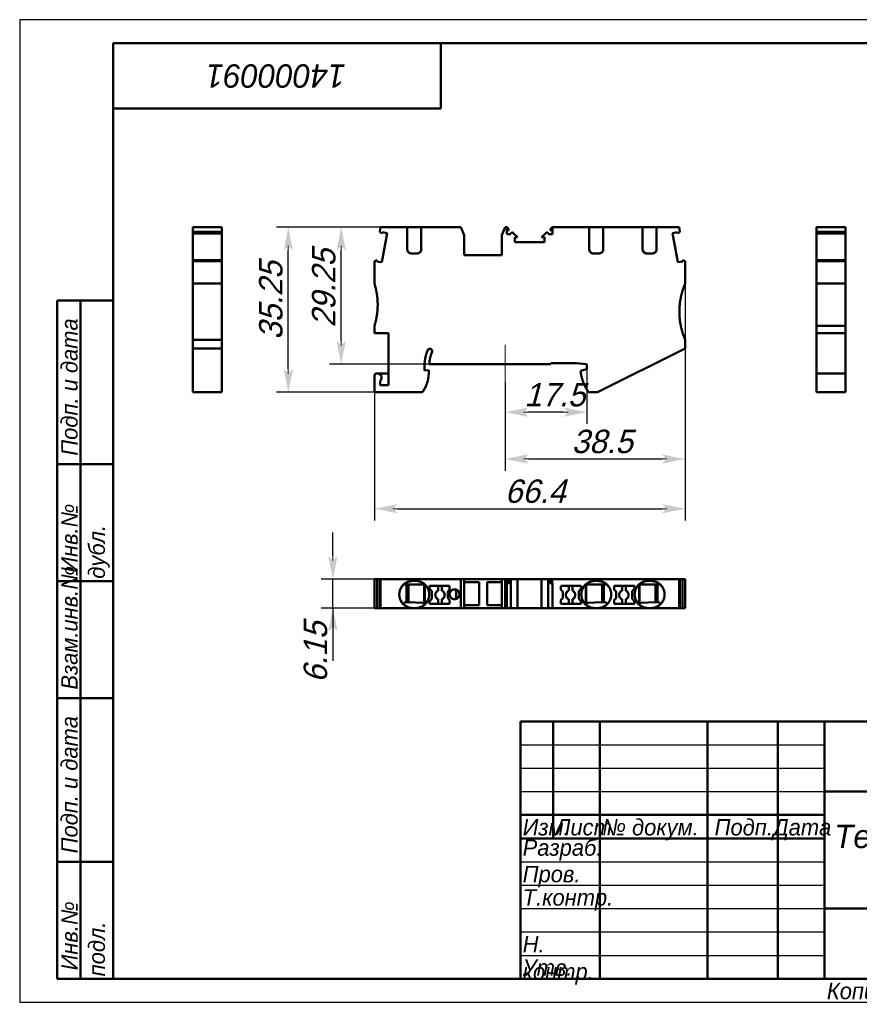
# Model space of a CAD drawing. Header units: millimetres. Extents: x 0 to 297, y 0 to 210.
# Tile 1 of 2: x 0 to 179, y 0 to 210. Entities that reach past the tile are written whole.
import ezdxf

# ---------------------------------------------------------------- set-up
doc = ezdxf.new("R2010")
doc.units = ezdxf.units.MM
doc.styles.add('TextStyle_1', font='T-FLEX Type A.TTF', dxfattribs={"oblique": 15, "height": 5})
doc.dimstyles.new('DIM_ST_1', dxfattribs={"dimtxt": 5, "dimasz": 5, "dimexe": 2.5, "dimexo": 0, "dimtad": 1, "dimrnd": 0.01, "dimdsep": 46, "dimtxsty": 'TextStyle_1', "dimblk": 'Arrow_3_C7_Status', "dimcen": 0.09, "dimclrd": 7, "dimclre": 7, "dimclrt": 7, "dimazin": 0, "dimtfac": 1, "dimtdec": 0, "dimtmove": 0, "dimatfit": 0, "dimldrblk": 'NONE', "dimfxl": 1, "dimtvp": 1, "dimtolj": 1, "dimarcsym": 0})
doc.dimstyles.new('DIM_ST_2', dxfattribs={"dimtxt": 5, "dimasz": 5, "dimexe": 2.5, "dimexo": 0, "dimtad": 1, "dimrnd": 0.01, "dimdsep": 46, "dimtxsty": 'TextStyle_1', "dimblk": 'Arrow_3_C7_Status', "dimcen": 0.09, "dimclrd": 7, "dimclre": 7, "dimclrt": 7, "dimazin": 0, "dimtfac": 1, "dimtdec": 0, "dimtmove": 0, "dimatfit": 0, "dimldrblk": 'NONE', "dimfxl": 1, "dimtvp": 1, "dimtolj": 1, "dimarcsym": 0})

# ---------------------------------------------------------------- blocks, each defined once
blk = doc.blocks.new('Arrow_3_C7_Status')
at = {"color": 7, "lineweight": 0, "flags": 128}
blk.add_lwpolyline([(-1, 0), (-0.8, 0)], dxfattribs=at)
at = {"color": 7}
blk.add_solid([(-1, -0.2), (0, 0), (-0.8, 0), (-1, 0.2)], dxfattribs=at)
blk = doc.blocks.new('*D5')
at = {"color": 7, "lineweight": -2}
for p, q in [((142.23, 153.58), (142.23, 102.97)), ((75.83, 130.38), (75.83, 102.97)), ((80.83, 105.47), (137.23, 105.47))]:
    blk.add_line(p, q, dxfattribs=at)
at = {"layer": 'Defpoints', "color": 0}
for p in [(142.23, 153.58), (75.83, 130.38), (142.23, 105.47)]:
    blk.add_point(p, dxfattribs=at)
at = {"color": 7, "lineweight": -2, "xscale": 5, "yscale": 5, "zscale": 5}
for p, rotation in [((75.83, 105.47), 180), ((142.23, 105.47), 360)]:
    blk.add_blockref('Arrow_3_C7_Status', p, dxfattribs=dict(at, rotation=rotation))
blk = doc.blocks.new('_None')
blk = doc.blocks.new('*D6')
at = {"color": 7, "lineweight": -2}
for p, q in [((85.83, 165.63), (54.91, 165.63)), ((57.41, 135.38), (57.41, 160.63)), ((75.83, 130.38), (54.91, 130.38))]:
    blk.add_line(p, q, dxfattribs=at)
at = {"layer": 'Defpoints', "color": 0}
for p in [(57.41, 165.63), (85.83, 165.63), (75.83, 130.38)]:
    blk.add_point(p, dxfattribs=at)
at = {"color": 7, "lineweight": -2, "xscale": 5, "yscale": 5, "zscale": 5}
for p, rotation in [((57.41, 165.63), 90), ((57.41, 130.38), 270)]:
    blk.add_blockref('Arrow_3_C7_Status', p, dxfattribs=dict(at, rotation=rotation))
blk = doc.blocks.new('*D7')
at = {"color": 7, "lineweight": -2}
for p, q in [((142.23, 153.58), (142.23, 113.6)), ((103.73, 132.43), (103.73, 113.6)), ((108.73, 116.1), (137.23, 116.1))]:
    blk.add_line(p, q, dxfattribs=at)
at = {"layer": 'Defpoints', "color": 0}
for p in [(142.23, 153.58), (103.73, 132.43), (142.23, 116.1)]:
    blk.add_point(p, dxfattribs=at)
at = {"color": 7, "lineweight": -2, "xscale": 5, "yscale": 5, "zscale": 5}
for p, rotation in [((103.73, 116.1), 180), ((142.23, 116.1), 360)]:
    blk.add_blockref('Arrow_3_C7_Status', p, dxfattribs=dict(at, rotation=rotation))
blk = doc.blocks.new('*D8')
at = {"color": 7, "lineweight": -2}
for p, q in [((121.23, 136.38), (121.23, 123.6)), ((103.73, 132.43), (103.73, 123.6)), ((116.23, 126.1), (108.73, 126.1))]:
    blk.add_line(p, q, dxfattribs=at)
at = {"layer": 'Defpoints', "color": 0}
for p in [(121.23, 136.38), (103.73, 132.43), (103.73, 126.1)]:
    blk.add_point(p, dxfattribs=at)
at = {"color": 7, "lineweight": -2, "xscale": 5, "yscale": 5, "zscale": 5, "rotation": 180}
blk.add_blockref('Arrow_3_C7_Status', (103.73, 126.1), dxfattribs=at)
at = {"color": 7, "lineweight": -2, "xscale": 5, "yscale": 5, "zscale": 5}
blk.add_blockref('Arrow_3_C7_Status', (121.23, 126.1), dxfattribs=at)
blk = doc.blocks.new('*D9')
at = {"color": 7, "lineweight": -2}
for p, q in [((85.83, 165.63), (66.22, 165.63)), ((68.72, 141.38), (68.72, 160.63)), ((87.53, 136.38), (66.22, 136.38))]:
    blk.add_line(p, q, dxfattribs=at)
at = {"layer": 'Defpoints', "color": 0}
for p in [(68.72, 165.63), (85.83, 165.63), (87.53, 136.38)]:
    blk.add_point(p, dxfattribs=at)
at = {"color": 7, "lineweight": -2, "xscale": 5, "yscale": 5, "zscale": 5}
for p, rotation in [((68.72, 165.63), 90.00000000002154), ((68.72, 136.38), 270.0000000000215)]:
    blk.add_blockref('Arrow_3_C7_Status', p, dxfattribs=dict(at, rotation=rotation))
blk = doc.blocks.new('*D10')
at = {"color": 7, "lineweight": -2}
for p, q in [((66.94, 95.38), (66.94, 100.38)), ((77.11, 90.38), (64.44, 90.38)), ((66.94, 84.23), (66.94, 90.38)), ((77.11, 84.23), (64.44, 84.23)), ((66.94, 84.23), (66.94, 72.92)), ((66.94, 79.23), (66.94, 74.23))]:
    blk.add_line(p, q, dxfattribs=at)
at = {"layer": 'Defpoints', "color": 0}
for p in [(66.94, 90.38), (77.11, 90.38), (77.11, 84.23)]:
    blk.add_point(p, dxfattribs=at)
at = {"color": 7, "lineweight": -2, "xscale": 5, "yscale": 5, "zscale": 5}
for p, rotation in [((66.94, 90.38), 270), ((66.94, 84.23), 90)]:
    blk.add_blockref('Arrow_3_C7_Status', p, dxfattribs=dict(at, rotation=rotation))
blk = doc.blocks.new('_FR1Страница_1')
at = {"color": 7, "lineweight": 25, "flags": 128}
for points in [[(0, 210), (0, 0)], [(297, 210), (0, 210)], [(107, 55), (172, 55)], [(107, 50), (172, 50)], [(107, 45), (172, 45)], [(107, 30), (172, 30)], [(107, 25), (172, 25)], [(107, 20), (172, 20)], [(107, 15), (172, 15)], [(107, 10), (172, 10)], [(0, 0), (297, 0)]]:
    blk.add_lwpolyline(points, dxfattribs=at)
at = {"color": 7, "lineweight": 50, "flags": 128}
for points in [[(20, 5), (20, 205)], [(20, 205), (292, 205)], [(90, 191), (90, 205)], [(20, 191), (90, 191)], [(8, 5), (8, 150)], [(8, 150), (20, 150)], [(13, 150), (13, 5)], [(8, 115), (20, 115)], [(8, 90), (20, 90)], [(20, 65), (8, 65)], [(107, 5), (107, 60)], [(107, 60), (292, 60)], [(114, 60), (114, 35)], [(124, 60), (124, 5)], [(147, 60), (147, 5)], [(162, 60), (162, 5)], [(172, 60), (172, 5)], [(172, 45), (292, 45)], [(107, 40), (172, 40)], [(107, 35), (172, 35)], [(8, 30), (20, 30)], [(172, 20), (292, 20)], [(20, 5), (8, 5)], [(292, 5), (20, 5)]]:
    blk.add_lwpolyline(points, dxfattribs=at)
at = {"color": 7}
for s, insert, char_height, width, attachment_point, rotation in [('\\pl0.5;{\\fT-FLEX Type A|b0|i1;\\l14000091 \\P}', (55, 198), 5, 72.5, 5, 180), ('\\pl0.5;{\\fT-FLEX Type A|b0|i1;\\l Подп. и дата\\P}', (8.875, 115), 3.5, 36.75, 1, 90), ('\\pl0.5;{\\fT-FLEX Type A|b0|i1;\\l\\P}', (16.5, 132.5), 3.5, 36.75, 5, 90), ('\\pl0.5;{\\fT-FLEX Type A|b0|i1;\\l Инв.№ дубл.\\P}', (8.875, 90), 3.5, 26.75, 1, 90), ('\\pl0.5;{\\fT-FLEX Type A|b0|i1;\\l\\P}', (16.5, 102.5), 3.5, 26.75, 5, 90), ('\\pl0.5;{\\fT-FLEX Type A|b0|i1;\\l Взам.инв.№\\P}', (8.875, 65), 3.5, 26.75, 1, 90), ('\\pl0.5;{\\fT-FLEX Type A|b0|i1;\\l\\P}', (16.5, 77.5), 3.5, 26.75, 5, 90), ('\\pl0.5;{\\fT-FLEX Type A|b0|i1;\\l Подп. и дата\\P}', (8.875, 30), 3.5, 36.75, 1, 90), ('\\pl0.5;{\\fT-FLEX Type A|b0|i1;\\l\\P}', (16.5, 47.5), 3.5, 36.75, 5, 90), ('\\pl0.5;{\\fT-FLEX Type A|b0|i1;\\l Инв.№ подл.\\P}', (8.875, 5), 3.5, 26.75, 1, 90), ('\\pl0.5;{\\fT-FLEX Type A|b0|i1;\\l\\H0.857143x;\\P}', (16.5, 17.5), 3.5, 26.75, 5, 90)]:
    blk.add_mtext(s, dxfattribs=dict(at, insert=insert, char_height=char_height, width=width, attachment_point=attachment_point, rotation=rotation))
at = {"color": 7, "char_height": 3.5}
for s, insert, width, attachment_point in [('{\\fT-FLEX Type A|b0|i1;\\l\\P}', (110.5, 59.125), 8.75, 2), ('{\\fT-FLEX Type A|b0|i1;\\l\\P}', (114, 59.125), 11.75, 1), ('{\\fT-FLEX Type A|b0|i1;\\l \\P}', (124, 59.125), 24.75, 1), ('{\\fT-FLEX Type A|b0|i1;\\l\\P}', (162, 59.125), 11.75, 1), ('{\\fT-FLEX Type A|b0|i1;\\l\\fT-FLEX Type A|b0|i0;\\P}', (110.5, 54.125), 8.75, 2), ('{\\fT-FLEX Type A|b0|i1;\\l\\P}', (114, 54.125), 11.75, 1), ('{\\fT-FLEX Type A|b0|i1;\\l \\P}', (124, 54.125), 24.75, 1), ('{\\fT-FLEX Type A|b0|i1;\\l\\P}', (162, 54.125), 11.75, 1), ('{\\fT-FLEX Type A|b0|i1;\\l\\P}', (110.5, 49.125), 8.75, 2), ('{\\fT-FLEX Type A|b0|i1;\\l\\P}', (114, 49.125), 11.75, 1), ('{\\fT-FLEX Type A|b0|i1;\\l \\P}', (124, 49.125), 24.75, 1), ('{\\fT-FLEX Type A|b0|i1;\\l\\P}', (162, 49.125), 11.75, 1), ('{\\fT-FLEX Type A|b0|i1;\\l \\P}', (110.5, 44.125), 8.75, 2), ('{\\fT-FLEX Type A|b0|i1;\\l\\P}', (114, 44.125), 11.75, 1), ('{\\fT-FLEX Type A|b0|i1;\\l \\P}', (124, 44.125), 24.75, 1), ('{\\fT-FLEX Type A|b0|i1;\\l\\P}', (162, 44.125), 11.75, 1), ('\\pl0.5;{\\fT-FLEX Type A|b0|i1;\\lИзм.\\H0.857143x;\\P}', (107, 39.125), 8.75, 1), ('\\pl0.5;{\\fT-FLEX Type A|b0|i1;\\lЛист\\fT-FLEX Type A|b0|i0;\\H0.857143x;\\P}', (114, 39.125), 11.75, 1), ('\\pl0.5;{\\fT-FLEX Type A|b0|i1;\\l№ докум.\\P}', (124, 39.125), 24.75, 1), ('\\pl0.5;{\\fT-FLEX Type A|b0|i1;\\lПодп.\\P}', (154.5, 39.125), 16.75, 2), ('\\pl0.5;{\\fT-FLEX Type A|b0|i1;\\lДата\\fT-FLEX Type A|b0|i0;\\H0.857143x;\\P}', (167, 39.125), 11.75, 2), ('\\pl0.5;{\\fT-FLEX Type A|b0|i1;\\lРазраб.\\P}', (107, 32.5), 18.75, 4), ('\\pl0.5;{\\fT-FLEX Type A|b0|i1;\\l\\P}', (124, 34.125), 24.75, 1), ('\\pl0.5;{\\fT-FLEX Type A|b0|i1;\\l\\H0.857143x;\\P}', (162, 34.125), 11.75, 1), ('\\pl0.5;{\\fT-FLEX Type A|b0|i1;\\lПров.\\P}', (107, 29.125), 18.75, 1), ('\\pl0.5;{\\fT-FLEX Type A|b0|i1;\\l\\P}', (124, 29.125), 24.75, 1), ('\\pl0.5;{\\fT-FLEX Type A|b0|i1;\\l\\P}', (162, 29.125), 11.75, 1), ('\\pl0.5;{\\fT-FLEX Type A|b0|i1;\\lТ.контр.\\P}', (107, 24.125), 18.75, 1), ('\\pl0.5;{\\fT-FLEX Type A|b0|i1;\\l\\P}', (124, 24.125), 24.75, 1), ('\\pl0.5;{\\fT-FLEX Type A|b0|i1;\\l\\H0.857143x;\\P}', (162, 24.125), 11.75, 1), ('\\pl0.5;{\\fT-FLEX Type A|b0|i1;\\l\\P}', (107, 19.125), 18.75, 1), ('\\pl0.5;{\\fT-FLEX Type A|b0|i1;\\l\\P}', (124, 19.125), 24.75, 1), ('\\pl0.5;{\\fT-FLEX Type A|b0|i1;\\l\\P}', (162, 19.125), 11.75, 1), ('\\pl0.5;{\\fT-FLEX Type A|b0|i1;\\lН. контр.\\P}', (107, 14.125), 18.75, 1), ('\\pl0.5;{\\fT-FLEX Type A|b0|i1;\\l\\P}', (124, 14.125), 24.75, 1), ('\\pl0.5;{\\fT-FLEX Type A|b0|i1;\\l\\H0.857143x;\\P}', (162, 14.125), 11.75, 1), ('\\pl0.5;{\\fT-FLEX Type A|b0|i1;\\lУтв.\\P}', (107, 9.125), 18.75, 1), ('\\pl0.5;{\\fT-FLEX Type A|b0|i1;\\l\\P}', (124, 9.125), 24.75, 1), ('\\pl0.5;{\\fT-FLEX Type A|b0|i1;\\l\\H0.857143x;\\P}', (162, 9.125), 11.75, 1), ('\\pl0.5;{\\fT-FLEX Type A|b0|i1;\\lКопировал\\P}', (172, 4.125), 23.566, 1)]:
    blk.add_mtext(s, dxfattribs=dict(at, insert=insert, width=width, attachment_point=attachment_point))
at = {"color": 7, "insert": (207, 32.5), "char_height": 5, "width": 72.5, "attachment_point": 5, "line_spacing_factor": 0.692771}
blk.add_mtext('\\pl0.5;{\\fT-FLEX Type A|b0|i1;\\lТехнический чертеж\\PКНБ 4-3-С\\P}', dxfattribs=at)
blk = doc.blocks.new('Страница_1')
at = {"color": 7, "lineweight": 50, "flags": 128}
for points in [[(37.024, 165.633), (37.024, 164.681)], [(43.174, 165.633), (37.024, 165.633)], [(43.174, 164.681), (37.024, 164.681)], [(37.024, 164.288), (37.024, 164.681)], [(43.174, 164.288), (37.024, 164.288)], [(37.024, 158.6), (37.024, 164.283)], [(43.174, 164.681), (43.174, 165.633)], [(43.174, 164.288), (43.174, 164.681)], [(43.174, 158.6), (43.174, 164.283)], [(76.94, 164.681), (77.108, 165.633)], [(77.408, 164.288), (76.94, 164.681)], [(82.827, 165.633), (77.108, 165.633)], [(77.408, 164.288), (77.455, 164.556)], [(77.411, 158.141), (78.51, 164.37)], [(78.51, 164.37), (77.455, 164.556)], [(82.827, 160.954), (82.827, 165.633)], [(84.027, 165.633), (82.855, 165.633)], [(84.627, 165.633), (84.027, 165.633)], [(84.627, 165.633), (85.799, 165.633)], [(85.827, 165.633), (85.827, 160.954)], [(94.309, 165.633), (85.827, 165.633)], [(94.309, 165.633), (95.027, 163.933)], [(103.027, 163.933), (103.746, 165.633)], [(103.746, 165.633), (104.077, 165.633)], [(104.077, 164.183), (104.077, 165.633)], [(104.077, 165.633), (104.179, 165.633)], [(104.634, 164.983), (104.077, 164.983)], [(104.987, 164.183), (104.077, 164.183)], [(104.179, 165.633), (104.634, 164.983)], [(106.411, 163.483), (105.499, 164.395)], [(111.543, 163.483), (112.455, 164.395)], [(113.877, 164.183), (112.968, 164.183)], [(113.321, 164.983), (113.776, 165.633)], [(113.877, 164.983), (113.321, 164.983)], [(113.776, 165.633), (113.877, 165.633)], [(113.877, 165.633), (113.877, 164.183)], [(113.877, 165.633), (121.727, 165.633)], [(121.727, 165.633), (121.727, 160.954)], [(122.927, 165.633), (121.727, 165.633)], [(122.927, 165.633), (123.527, 165.633)], [(123.527, 165.633), (124.727, 165.633)], [(124.727, 165.633), (133.127, 165.633)], [(124.727, 160.954), (124.727, 165.633)], [(133.127, 165.633), (133.127, 160.954)], [(134.327, 165.633), (133.127, 165.633)], [(134.327, 165.633), (134.927, 165.633)], [(134.927, 165.633), (136.127, 165.633)], [(136.127, 165.633), (140.947, 165.633)], [(136.127, 160.954), (136.127, 165.633)], [(140.599, 164.556), (139.545, 164.37)], [(140.643, 158.141), (139.545, 164.37)], [(140.646, 164.288), (140.599, 164.556)], [(140.646, 164.288), (141.114, 164.681)], [(140.947, 165.633), (141.114, 164.681)], [(170.322, 165.633), (170.322, 164.681)], [(170.322, 165.633), (176.472, 165.633)], [(170.322, 164.681), (170.322, 164.288)], [(170.322, 164.681), (176.472, 164.681)], [(170.322, 164.288), (176.472, 164.288)], [(170.322, 164.283), (170.322, 158.6)], [(176.472, 164.681), (176.472, 165.633)], [(176.472, 164.288), (176.472, 164.681)], [(176.472, 158.6), (176.472, 164.283)], [(95.027, 163.933), (95.027, 159.633)], [(103.027, 159.633), (103.027, 163.933)], [(106.411, 163.483), (105.802, 163.483)], [(105.802, 163.483), (105.802, 162.433)], [(105.802, 162.433), (112.152, 162.433)], [(111.543, 163.483), (112.152, 163.483)], [(112.152, 162.433), (112.152, 163.483)], [(84.906, 160.033), (83.748, 160.033)], [(84.996, 160.033), (84.627, 160.033)], [(122.648, 160.033), (123.806, 160.033)], [(122.648, 160.033), (122.927, 160.033)], [(123.527, 160.033), (122.927, 160.033)], [(134.327, 160.033), (133.958, 160.033)], [(134.048, 160.033), (135.206, 160.033)], [(37.024, 158.385), (37.024, 158.595)], [(37.024, 158.595), (43.174, 158.595)], [(37.024, 158.385), (37.024, 153.583)], [(43.174, 158.385), (37.024, 158.385)], [(43.174, 158.385), (43.174, 158.595)], [(43.174, 153.583), (43.174, 158.385)], [(75.827, 158.385), (76.404, 158.595)], [(75.827, 153.583), (75.827, 158.385)], [(76.404, 158.595), (76.357, 158.327)], [(76.357, 158.327), (77.411, 158.141)], [(103.027, 159.633), (95.027, 159.633)], [(140.643, 158.141), (141.697, 158.327)], [(142.227, 158.385), (141.65, 158.595)], [(141.65, 158.595), (141.697, 158.327)], [(142.227, 158.385), (142.227, 153.583)], [(170.322, 158.595), (170.322, 158.385)], [(176.472, 158.595), (170.322, 158.595)], [(170.322, 158.385), (176.472, 158.385)], [(170.322, 158.385), (170.322, 153.583)], [(176.472, 158.385), (176.472, 158.595)], [(176.472, 153.583), (176.472, 158.385)], [(37.024, 153.583), (37.024, 141.583)], [(43.174, 153.583), (37.024, 153.583)], [(43.174, 153.583), (43.174, 141.583)], [(43.174, 151.402), (43.174, 151.556)], [(170.322, 153.583), (176.472, 153.583)], [(170.322, 149.083), (170.322, 153.583)], [(170.322, 152.068), (170.322, 152.684)], [(170.322, 150.704), (170.322, 152.068)], [(176.472, 149.083), (176.472, 153.583)], [(43.174, 150.97), (43.174, 151.002)], [(170.322, 150.082), (170.322, 150.695)], [(170.322, 144.583), (170.322, 149.083)], [(176.472, 144.583), (176.472, 149.083)], [(75.827, 142.983), (75.827, 144.583)], [(170.322, 144.583), (170.322, 142.983)], [(170.322, 144.583), (176.472, 144.583)], [(176.472, 142.983), (176.472, 144.583)], [(37.024, 141.583), (37.024, 139.719)], [(43.174, 141.583), (37.024, 141.583)], [(43.174, 139.719), (43.174, 141.583)], [(78.827, 142.983), (75.827, 142.983)], [(78.827, 131.883), (78.827, 142.983)], [(142.227, 141.583), (142.227, 139.719)], [(170.322, 134.383), (170.322, 142.983)], [(170.322, 142.983), (176.472, 142.983)], [(176.472, 134.388), (176.472, 142.983)], [(43.174, 139.719), (37.024, 139.719)], [(37.024, 130.383), (37.024, 139.719)], [(43.174, 130.383), (43.174, 139.719)], [(123.498, 130.383), (142.227, 139.719)], [(86.527, 136.083), (86.527, 135.005)], [(86.527, 135.005), (87.427, 135.083)], [(87.427, 134.527), (87.427, 135.083)], [(87.533, 136.383), (113.527, 136.383)], [(113.527, 136.383), (113.527, 136.583)], [(118.941, 136.583), (113.527, 136.583)], [(121.227, 136.383), (118.941, 136.583)], [(121.227, 135.283), (119.872, 134.92)], [(121.227, 136.383), (121.227, 135.283)], [(75.827, 130.383), (75.827, 133.883)], [(76.327, 134.383), (76.427, 134.383)], [(78.827, 134.383), (76.427, 134.383)], [(77.027, 131.883), (77.027, 132.812)], [(176.472, 134.383), (170.322, 134.383)], [(170.322, 133.883), (170.322, 134.383)], [(170.322, 133.883), (170.322, 130.383)], [(176.472, 133.883), (176.472, 134.383)], [(176.472, 130.383), (176.472, 133.883)], [(78.827, 131.883), (77.027, 131.883)], [(43.174, 130.383), (37.024, 130.383)], [(86.069, 130.383), (75.827, 130.383)], [(123.498, 130.383), (121.586, 130.383)], [(170.322, 130.383), (176.472, 130.383)], [(76.404, 90.383), (75.827, 90.383)], [(75.827, 90.383), (75.827, 84.233)], [(76.404, 84.233), (76.404, 90.383)], [(76.409, 90.383), (76.935, 90.383)], [(77.108, 90.383), (76.94, 90.383)], [(76.94, 90.383), (76.94, 84.233)], [(94.309, 90.383), (77.108, 90.383)], [(77.108, 90.383), (77.108, 84.233)], [(82.027, 89.233), (84.627, 89.233)], [(82.677, 89.233), (82.677, 85.454)], [(82.827, 89.233), (82.827, 85.449)], [(83.077, 89.233), (83.077, 85.44)], [(84.627, 90.033), (84.027, 90.033)], [(84.627, 89.233), (85.827, 89.233)], [(85.827, 89.233), (86.565, 89.233)], [(86.458, 89.233), (86.458, 85.325)], [(91.877, 88.958), (87.577, 88.958)], [(87.577, 88.958), (87.577, 88.447)], [(87.577, 88.447), (88.077, 87.851)], [(89.427, 87.95), (89.427, 88.958)], [(90.227, 88.958), (90.227, 87.95)], [(91.877, 88.141), (91.877, 88.958)], [(94.309, 90.383), (94.309, 84.233)], [(95.027, 90.383), (94.309, 90.383)], [(103.027, 90.383), (95.027, 90.383)], [(95.027, 84.233), (95.027, 90.383)], [(98.177, 89.733), (95.027, 89.733)], [(98.177, 84.883), (98.177, 89.733)], [(99.877, 89.733), (99.877, 84.883)], [(103.027, 89.733), (99.877, 89.733)], [(103.746, 90.383), (103.027, 90.383)], [(103.027, 84.233), (103.027, 90.383)], [(103.746, 90.383), (103.746, 84.233)], [(104.179, 90.383), (103.746, 90.383)], [(104.077, 89.583), (104.179, 89.583)], [(104.077, 84.233), (104.077, 89.583)], [(104.634, 90.383), (104.179, 90.383)], [(104.179, 90.383), (104.179, 89.583)], [(104.179, 89.583), (104.634, 89.583)], [(104.634, 90.383), (104.634, 89.583)], [(104.987, 90.383), (104.634, 90.383)], [(104.982, 90.383), (104.95, 90.383)], [(105.287, 90.383), (104.987, 90.383)], [(104.987, 84.233), (104.987, 90.383)], [(105.499, 90.383), (105.287, 90.383)], [(106.411, 90.383), (105.499, 90.383)], [(106.411, 84.233), (106.411, 90.383)], [(106.416, 90.383), (111.538, 90.383)], [(111.543, 90.383), (111.543, 84.233)], [(112.455, 90.383), (111.543, 90.383)], [(112.455, 90.383), (112.968, 90.383)], [(112.46, 90.383), (112.858, 90.383)], [(112.858, 90.383), (112.963, 90.383)], [(112.968, 84.233), (112.968, 90.383)], [(113.316, 90.383), (112.968, 90.383)], [(113.321, 90.383), (113.321, 89.583)], [(113.776, 90.383), (113.321, 90.383)], [(113.321, 89.583), (113.776, 89.583)], [(113.776, 90.383), (113.776, 89.583)], [(140.947, 90.383), (113.776, 90.383)], [(113.776, 89.583), (113.877, 89.583)], [(113.877, 84.233), (113.877, 89.583)], [(119.977, 88.958), (115.677, 88.958)], [(115.677, 88.958), (115.677, 88.141)], [(117.327, 87.95), (117.327, 88.958)], [(118.127, 88.958), (118.127, 87.95)], [(119.477, 87.851), (119.977, 88.447)], [(119.977, 88.447), (119.977, 88.958)], [(121.727, 89.233), (120.989, 89.233)], [(121.097, 89.233), (121.097, 85.325)], [(122.927, 89.233), (121.727, 89.233)], [(122.927, 90.033), (123.527, 90.033)], [(125.527, 89.233), (122.927, 89.233)], [(124.477, 89.233), (124.477, 85.44)], [(124.727, 89.233), (124.727, 85.449)], [(124.877, 89.233), (124.877, 85.454)], [(127.077, 88.958), (127.077, 88.141)], [(131.377, 88.958), (127.077, 88.958)], [(128.727, 87.95), (128.727, 88.958)], [(129.527, 88.958), (129.527, 87.95)], [(130.877, 87.851), (131.377, 88.447)], [(131.377, 88.447), (131.377, 88.958)], [(133.127, 89.233), (132.389, 89.233)], [(132.497, 89.233), (132.497, 85.325)], [(134.327, 89.233), (133.127, 89.233)], [(134.327, 90.033), (134.927, 90.033)], [(136.927, 89.233), (134.327, 89.233)], [(135.877, 89.233), (135.877, 85.44)], [(136.127, 89.233), (136.127, 85.449)], [(136.277, 89.233), (136.277, 85.454)], [(140.947, 90.383), (140.947, 84.233)], [(141.114, 90.383), (140.947, 90.383)], [(141.114, 90.383), (141.114, 84.233)], [(141.119, 90.383), (141.645, 90.383)], [(142.227, 90.383), (141.65, 90.383)], [(141.65, 84.233), (141.65, 90.383)], [(142.227, 90.383), (142.227, 84.233)], [(88.077, 87.851), (88.077, 86.215)], [(91.477, 87.741), (91.877, 88.141)], [(91.477, 86.38), (91.477, 87.741)], [(91.877, 85.98), (91.477, 86.38)], [(93.304, 86.203), (93.304, 88.163)], [(115.677, 88.141), (116.077, 87.741)], [(116.077, 86.38), (115.677, 85.98)], [(116.077, 87.741), (116.077, 86.38)], [(119.477, 86.215), (119.477, 87.851)], [(127.077, 88.141), (127.477, 87.741)], [(127.477, 86.38), (127.077, 85.98)], [(127.477, 87.741), (127.477, 86.38)], [(130.877, 86.215), (130.877, 87.851)], [(75.827, 84.233), (76.404, 84.233)], [(76.409, 84.233), (76.935, 84.233)], [(76.94, 84.233), (77.108, 84.233)], [(82.827, 84.233), (77.108, 84.233)], [(82.358, 85.464), (81.977, 85.083)], [(82.358, 85.464), (84.627, 85.387)], [(82.827, 84.493), (82.827, 84.233)], [(83.748, 84.233), (82.827, 84.233)], [(83.748, 84.247), (83.766, 84.245)], [(84.906, 84.233), (83.748, 84.233)], [(84.888, 84.245), (83.766, 84.245)], [(84.627, 85.387), (86.028, 85.34)], [(84.888, 84.245), (84.906, 84.247)], [(85.827, 84.233), (84.906, 84.233)], [(85.827, 84.233), (85.827, 84.493)], [(94.309, 84.233), (85.827, 84.233)], [(86.028, 85.34), (86.562, 85.322)], [(88.077, 86.215), (87.577, 85.619)], [(87.577, 85.619), (87.577, 85.108)], [(87.577, 85.108), (91.877, 85.108)], [(89.427, 85.108), (89.427, 86.117)], [(90.227, 86.117), (90.227, 85.108)], [(91.877, 85.108), (91.877, 85.98)], [(94.309, 84.233), (95.027, 84.233)], [(95.027, 84.883), (98.177, 84.883)], [(103.027, 84.233), (95.027, 84.233)], [(99.877, 84.883), (103.027, 84.883)], [(103.027, 84.233), (103.746, 84.233)], [(103.746, 84.233), (104.077, 84.233)], [(104.987, 84.233), (104.077, 84.233)], [(105.287, 84.233), (104.987, 84.233)], [(105.499, 84.233), (105.287, 84.233)], [(106.411, 84.233), (105.499, 84.233)], [(106.416, 84.233), (111.538, 84.233)], [(111.543, 84.233), (112.455, 84.233)], [(112.455, 84.233), (112.968, 84.233)], [(113.877, 84.233), (112.968, 84.233)], [(113.877, 84.233), (121.727, 84.233)], [(115.677, 85.98), (115.677, 85.108)], [(115.677, 85.108), (119.977, 85.108)], [(117.327, 85.108), (117.327, 86.117)], [(118.127, 86.117), (118.127, 85.108)], [(119.977, 85.619), (119.477, 86.215)], [(119.977, 85.108), (119.977, 85.619)], [(121.526, 85.34), (120.993, 85.322)], [(122.927, 85.387), (121.526, 85.34)], [(121.727, 84.233), (121.727, 84.493)], [(121.727, 84.233), (122.648, 84.233)], [(122.666, 84.245), (122.648, 84.247)], [(122.648, 84.233), (123.806, 84.233)], [(122.666, 84.245), (123.788, 84.245)], [(125.196, 85.464), (122.927, 85.387)], [(123.788, 84.245), (123.806, 84.247)], [(123.806, 84.233), (124.727, 84.233)], [(124.727, 84.493), (124.727, 84.233)], [(124.727, 84.233), (133.127, 84.233)], [(125.196, 85.464), (125.578, 85.083)], [(127.077, 85.98), (127.077, 85.108)], [(127.077, 85.108), (131.377, 85.108)], [(128.727, 85.108), (128.727, 86.117)], [(129.527, 86.117), (129.527, 85.108)], [(131.377, 85.619), (130.877, 86.215)], [(131.377, 85.108), (131.377, 85.619)], [(132.926, 85.34), (132.393, 85.322)], [(134.327, 85.387), (132.926, 85.34)], [(133.127, 84.233), (133.127, 84.493)], [(133.127, 84.233), (134.048, 84.233)], [(134.066, 84.245), (134.048, 84.247)], [(134.048, 84.233), (135.206, 84.233)], [(135.188, 84.245), (134.066, 84.245)], [(136.596, 85.464), (134.327, 85.387)], [(135.188, 84.245), (135.206, 84.247)], [(135.206, 84.233), (136.127, 84.233)], [(136.127, 84.493), (136.127, 84.233)], [(136.127, 84.233), (140.947, 84.233)], [(136.596, 85.464), (136.978, 85.083)], [(140.947, 84.233), (141.114, 84.233)], [(141.119, 84.233), (141.645, 84.233)], [(142.227, 84.233), (141.65, 84.233)]]:
    blk.add_lwpolyline(points, dxfattribs=at)
at = {"color": 7, "linetype": 'Continuous', "lineweight": 50, "const_width": 0.5}
for points in [[(105.287, 164.483, 0.4142115), (104.987, 164.183, 0.4142115)], [(105.499, 164.395, 0.1989123), (105.287, 164.483, 0.1989123)], [(112.968, 164.183, 0.6681786), (112.455, 164.395, 0.6681786)], [(82.827, 160.954, 0.4142136), (83.748, 160.033, 0.4142136)], [(84.906, 160.033, 0.4142136), (85.827, 160.954, 0.4142136)], [(121.727, 160.954, 0.4142136), (122.648, 160.033, 0.4142136)], [(123.806, 160.033, 0.4142136), (124.727, 160.954, 0.4142136)], [(133.127, 160.954, 0.4142136), (134.048, 160.033, 0.4142136)], [(135.206, 160.033, 0.4142136), (136.127, 160.954, 0.4142136)], [(76.518, 149.083, 0.0763208), (75.827, 153.583, 0.0763208)], [(142.227, 153.583, 0.2087122), (142.227, 141.583, 0.2087122)], [(75.827, 144.583, 0.0763208), (76.518, 149.083, 0.0763208)], [(87.186, 139.323, 0.1005988), (86.527, 136.083, 0.1005988)], [(88.146, 139.128, 0.8171917), (87.186, 139.323, 0.8171917)], [(88.106, 138.933, 0.0902283), (87.533, 136.383, 0.0902283)], [(88.106, 138.933, 0.1005988), (88.146, 139.128, 0.1005988)], [(86.069, 130.383, 0.1597012), (87.427, 134.527, 0.1597012)], [(119.872, 134.92, 0.1297794), (121.586, 130.383, 0.1297794)], [(76.327, 134.383, 0.4142136), (75.827, 133.883, 0.4142136)], [(77.327, 133.483, 0.4142135), (76.427, 134.383, 0.4142135)], [(77.027, 132.812, 0.2134218), (77.327, 133.483, 0.2134218)], [(84.027, 90.033, 0.8065861), (82.827, 84.493, 0.8065861)], [(87.527, 87.133, 0.4142135), (84.627, 90.033, 0.4142135)], [(86.565, 89.233, 0.0028389), (86.551, 87.133, 0.0028389)], [(92.927, 88.233, 1), (92.927, 86.133, 1)], [(92.927, 86.133, 1), (92.927, 88.233, 1)], [(122.927, 90.033, 0.4142135), (120.027, 87.133, 0.4142135)], [(121.004, 87.133, 0.0028399), (120.989, 89.233, 0.0028399)], [(124.727, 84.493, 0.8065861), (123.527, 90.033, 0.8065861)], [(134.327, 90.033, 0.4142135), (131.427, 87.133, 0.4142135)], [(132.404, 87.133, 0.0028399), (132.389, 89.233, 0.0028399)], [(136.127, 84.493, 0.8065861), (134.927, 90.033, 0.8065861)], [(85.827, 84.493, 0.2941104), (87.527, 87.133, 0.2941104)], [(86.551, 87.133, 0.0026462), (86.562, 85.322, 0.0026462)], [(89.427, 87.95, 0.6546537), (89.427, 86.117, 0.6546537)], [(90.227, 86.117, 0.6546537), (90.227, 87.95, 0.6546537)], [(117.327, 87.95, 0.6546537), (117.327, 86.117, 0.6546537)], [(118.727, 87.033, 0.2982166), (118.127, 87.95, 0.2982166)], [(118.127, 86.117, 0.2982166), (118.727, 87.033, 0.2982166)], [(120.027, 87.133, 0.2941104), (121.727, 84.493, 0.2941104)], [(120.993, 85.322, 0.0026469), (121.004, 87.133, 0.0026469)], [(128.727, 87.95, 0.6546537), (128.727, 86.117, 0.6546537)], [(130.127, 87.033, 0.2982166), (129.527, 87.95, 0.2982166)], [(129.527, 86.117, 0.2982166), (130.127, 87.033, 0.2982166)], [(131.427, 87.133, 0.2941104), (133.127, 84.493, 0.2941104)], [(132.393, 85.322, 0.0026469), (132.404, 87.133, 0.0026469)], [(82.827, 84.493, 0.0826695), (83.748, 84.247, 0.0826695)], [(84.906, 84.247, 0.0826764), (85.827, 84.493, 0.0826764)], [(121.727, 84.493, 0.0827498), (122.648, 84.247, 0.0827498)], [(123.806, 84.247, 0.0827498), (124.727, 84.493, 0.0827498)], [(133.127, 84.493, 0.0827498), (134.048, 84.247, 0.0827498)], [(135.206, 84.247, 0.0827498), (136.127, 84.493, 0.0827498)]]:
    blk.add_lwpolyline(points, format="xyb", dxfattribs=at)
at = {"color": 7, "lineweight": 18, "flags": 128}
blk.add_lwpolyline([(103.727, 140.518), (103.727, 132.428)], dxfattribs=at)
blk.add_lwpolyline([(103.727, 140.518), (103.727, 132.428)], dxfattribs=at)
blk.add_blockref('_FR1Страница_1', (0, 0))
at = {"color": 7, "style": 'TextStyle_1', "oblique": 15}
for s, p in [('29.25', (67.467, 144.221)), ('35.25', (56.157, 141.576)), ('6.15', (65.69, 68.273))]:
    blk.add_text(s, height=5, rotation=90, dxfattribs=at).set_placement(p)
for s, p in [('17.5', (107.832, 127.348)), ('38.5', (117.975, 117.348)), ('66.4', (103.67, 106.718))]:
    blk.add_text(s, height=5, dxfattribs=at).set_placement(p)
for base, p1, p2, angle, dimstyle, picture, middle in [((57.407, 165.633), (75.827, 130.383), (85.827, 165.633), 90, 'DIM_ST_2', '*D6', (57.407, 148.008)), ((68.717, 165.633), (87.533, 136.383), (85.827, 165.633), 90, 'DIM_ST_2', '*D9', (68.717, 151.008)), ((103.727, 126.098), (121.227, 136.383), (103.727, 132.428), 180, 'DIM_ST_1', '*D8', (112.477, 126.098)), ((66.94, 90.383), (77.108, 84.233), (77.108, 90.383), 90, 'DIM_ST_2', '*D10', (66.94, 72.918))]:
    dim = blk.add_linear_dim(base=base, p1=p1, p2=p2, angle=angle, text=' ', dimstyle=dimstyle)
    dim.commit()
    dim.dimension.update_dxf_attribs({"geometry": picture, "text_midpoint": middle, "dimtype": 160})
for base, p1, dimstyle, picture, middle in [((142.227, 105.468), (75.827, 130.383), 'DIM_ST_1', '*D5', (109.027, 105.468)), ((142.227, 116.098), (103.727, 132.428), 'DIM_ST_2', '*D7', (122.977, 116.098))]:
    dim = blk.add_linear_dim(base=base, p1=p1, p2=(142.227, 153.583), text=' ', dimstyle=dimstyle)
    dim.commit()
    dim.dimension.update_dxf_attribs({"geometry": picture, "text_midpoint": middle, "dimtype": 160})

msp = doc.modelspace()

# ---------------------------------------------------------------- block references
msp.add_blockref('Страница_1', (0, 0))

doc.saveas('drawing.dxf')
